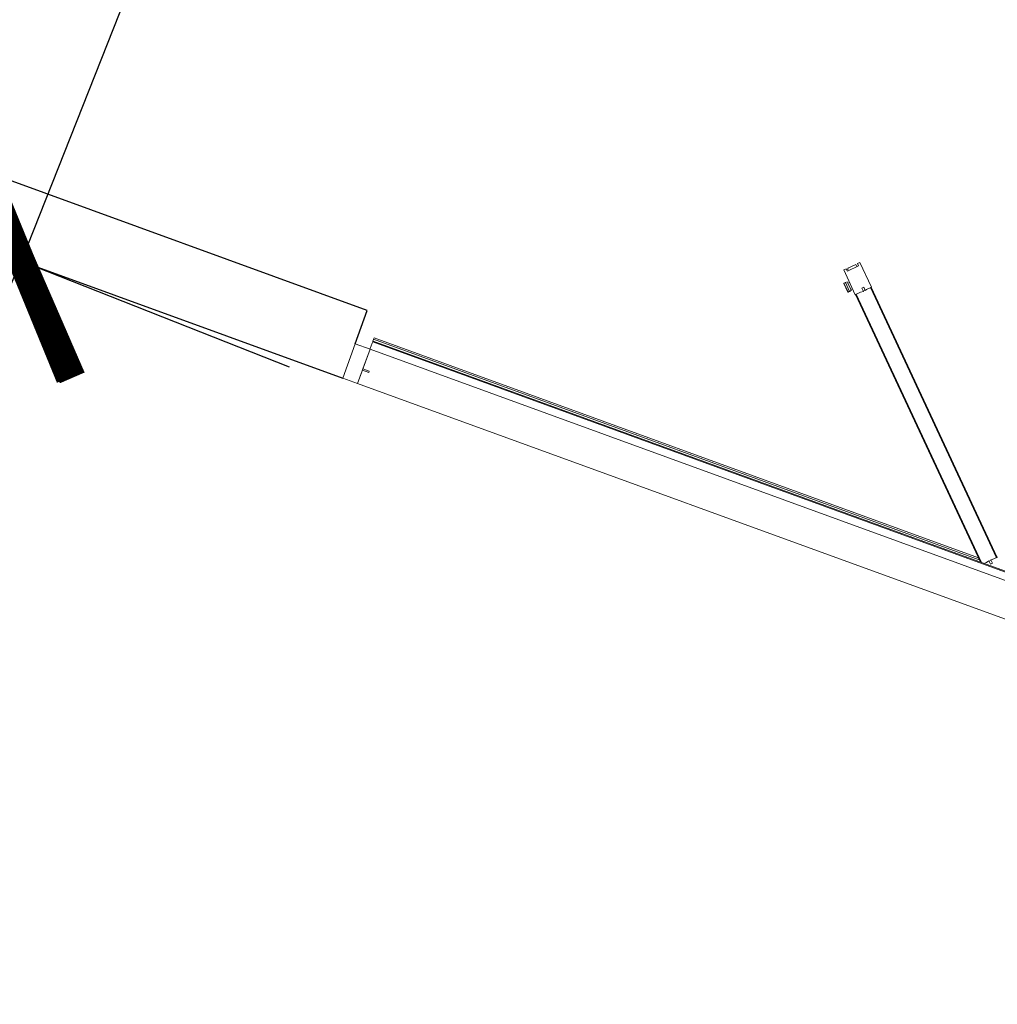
# Model space of a CAD drawing. Header units: inches. Extents: x 424 to 2043, y -237 to 445.
# Tile 139 of 256: x 539.92 to 542.64, y 71.81 to 74.54. Entities that reach past the tile are written whole.
import ezdxf

# ---------------------------------------------------------------- set-up
doc = ezdxf.new("R2010")
doc.units = ezdxf.units.IN
doc.header["$MEASUREMENT"] = 0
doc.layers.add('A-DOOR', color=31, linetype='Continuous', lineweight=9)
doc.layers.add('A-WALL', color=113, linetype='Continuous', lineweight=9)
doc.styles.get("Standard").update_dxf_attribs({"font": 'arial.ttf'})
doc.dimstyles.new('ISO-25', dxfattribs={"dimtxt": 1.2, "dimasz": 0.5, "dimexe": 0.8, "dimexo": 50, "dimtad": 1, "dimtoh": 1, "dimdec": 1, "dimdsep": 46, "dimtxsty": 'Standard', "dimblk": 'ARCHTICK', "dimcen": 2.5, "dimadec": 0, "dimazin": 0, "dimtfac": 1, "dimtdec": 1, "dimtmove": 0, "dimatfit": 3, "dimldrblk": 'ARCHTICK', "dimfxl": 1, "dimfxlon": 1, "dimarcsym": 0})

# ---------------------------------------------------------------- blocks, each defined once
blk = doc.blocks.new('5-panel_Bi-fold_external_door_10806 - Type 1-239875-زیرزمین')
at = {"layer": 'A-DOOR'}
for p, q in [((2.581, 0.1), (-2.331, 0.1)), ((2.581, 0.1), (2.581, -0.0016)), ((2.625, 0.1), (2.581, 0.1)), ((2.581, 0.1), (2.581, 0.0602)), ((2.625, -0.0016), (2.625, 0.1)), ((2.562, 0.0597), (2.562, 0.057)), ((2.581, 0.0602), (2.5625, 0.0602)), ((2.5625, 0.0565), (2.581, 0.0565)), ((2.581, 0.0565), (2.581, -0.0016)), ((2.581, -0.0016), (-2.331, -0.0016)), ((-2.331, -0.0237), (2.581, -0.0237)), ((-2.331, -0.0259), (2.581, -0.0259)), ((0.7664, -0.0311), (0.772, -0.0255)), ((0.7797, -0.0255), (1.3622, -0.608)), ((0.7825, -0.0255), (1.3636, -0.6066)), ((2.581, -0.0016), (2.581, -0.0038)), ((2.581, -0.0016), (2.625, -0.0016)), ((2.581, -0.0038), (2.581, -0.0193)), ((2.581, -0.0193), (2.581, -0.0237)), ((2.581, -0.0237), (2.581, -0.0243)), ((2.581, -0.0243), (2.581, -0.0255)), ((2.581, -0.0255), (2.581, -0.0259)), ((2.581, -0.0255), (2.581, -0.0301)), ((0.7426, -0.0549), (0.7538, -0.0437)), ((0.7433, -0.0542), (0.7447, -0.0528)), ((0.7433, -0.0542), (1.3297, -0.6405)), ((0.7447, -0.0528), (1.3311, -0.6391)), ((0.7502, -0.0346), (0.7545, -0.0303)), ((0.7573, -0.0417), (0.7502, -0.0346)), ((0.7538, -0.0437), (0.7573, -0.0417)), ((0.7545, -0.0303), (0.7618, -0.0377)), ((0.7566, -0.0409), (0.7608, -0.0367)), ((0.7618, -0.0377), (0.7664, -0.0311)), ((2.581, -0.0311), (0.7881, -0.0311)), ((0.7921, -0.0351), (2.581, -0.0351)), ((2.581, -0.0301), (2.581, -0.0311)), ((2.581, -0.0311), (2.581, -0.0351)), ((1.3401, -0.6301), (1.3289, -0.6412)), ((1.3422, -0.6265), (1.3401, -0.6301)), ((1.3493, -0.6336), (1.3422, -0.6265)), ((1.3472, -0.623), (1.3429, -0.6273)), ((1.3528, -0.6174), (1.3462, -0.622)), ((1.3462, -0.622), (1.3535, -0.6294)), ((1.3535, -0.6294), (1.3493, -0.6336)), ((1.3643, -0.6059), (1.3528, -0.6174)), ((1.3636, -0.6066), (1.3622, -0.608)), ((1.418, -0.6596), (1.3643, -0.6059)), ((1.381, -0.6155), (1.3775, -0.619)), ((1.3785, -0.6129), (1.3824, -0.609)), ((1.381, -0.6155), (1.3785, -0.6129)), ((1.381, -0.6155), (1.3943, -0.6288)), ((1.3824, -0.609), (1.3833, -0.6081)), ((1.3824, -0.609), (1.4015, -0.6281)), ((1.3833, -0.6081), (1.3855, -0.6059)), ((1.3855, -0.6059), (1.3861, -0.6053)), ((1.4046, -0.625), (1.3855, -0.6059)), ((1.4046, -0.625), (1.3855, -0.6059)), ((1.4052, -0.6244), (1.3861, -0.6053)), ((1.3907, -0.6323), (1.3943, -0.6288)), ((1.3976, -0.632), (1.3943, -0.6288)), ((1.4015, -0.6281), (1.3976, -0.632)), ((1.4024, -0.6272), (1.4015, -0.6281)), ((1.4046, -0.625), (1.4024, -0.6272)), ((1.4052, -0.6244), (1.4046, -0.625)), ((1.3289, -0.6412), (1.3827, -0.695)), ((1.3311, -0.6391), (1.3297, -0.6405)), ((1.3834, -0.6843), (1.4074, -0.6603)), ((1.3884, -0.6893), (1.3834, -0.6843)), ((1.3868, -0.681), (1.3912, -0.6854)), ((1.3912, -0.6854), (1.4085, -0.6681)), ((1.4069, -0.6665), (1.4103, -0.6631)), ((1.4085, -0.6681), (1.4069, -0.6665)), ((1.4074, -0.6603), (1.4124, -0.6653)), ((1.4124, -0.6653), (1.418, -0.6596)), ((1.3827, -0.695), (1.3884, -0.6893))]:
    blk.add_line(p, q, dxfattribs=at)
for centre, start, end in [((2.5625, 0.0597), 90, 180), ((2.5625, 0.057), 180, 270)]:
    blk.add_arc(centre, 0.0005, start, end, dxfattribs=at)
blk = doc.blocks.new('_ArchTick')
at = {"color": 0, "linetype": 'ByBlock', "const_width": 0.15}
blk.add_lwpolyline([(-0.5, -0.5), (0.5, 0.5)], dxfattribs=at)
blk = doc.blocks.new('*D1149')
at = {"color": 0, "lineweight": -2, "transparency": 16777216}
for p, q in [((511.049, 114.3686), (511.5497, 114.9925)), ((511.049, 114.3686), (561.8855, 73.5616)), ((561.8855, 73.5616), (562.3863, 74.1854))]:
    blk.add_line(p, q, dxfattribs=at)
at = {"layer": 'Defpoints', "color": 0, "transparency": 16777216}
for p in [(508.2425, 110.8724), (561.8855, 73.5616), (559.079, 70.0653)]:
    blk.add_point(p, dxfattribs=at)
at = {"color": 0, "lineweight": -2, "transparency": 16777216, "xscale": 0.5, "yscale": 0.5, "zscale": 0.5}
for p, rotation in [((511.049, 114.3686), 141.2456100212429), ((561.8855, 73.5616), 321.2456100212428)]:
    blk.add_blockref('_ArchTick', p, dxfattribs=dict(at, rotation=rotation))
at = {"color": 0, "transparency": 16777216, "insert": (537.242, 94.9303), "char_height": 1.2, "attachment_point": 5, "rotation": 321.2456}
blk.add_mtext('65.2', dxfattribs=at)
blk = doc.blocks.new('*D1166')
at = {"color": 0, "lineweight": -2, "transparency": 16777216}
for p, q in [((539.9252, 73.8761), (539.1872, 74.1849)), ((538.7499, 71.0669), (539.9252, 73.8761)), ((538.7499, 71.0669), (538.0119, 71.3756))]:
    blk.add_line(p, q, dxfattribs=at)
at = {"layer": 'Defpoints', "color": 0, "transparency": 16777216}
for p in [(539.9252, 73.8761), (539.9788, 73.8537), (538.8036, 71.0444)]:
    blk.add_point(p, dxfattribs=at)
at = {"color": 0, "lineweight": -2, "transparency": 16777216, "xscale": 0.5, "yscale": 0.5, "zscale": 0.5}
for p, rotation in [((539.9252, 73.8761), 67.29787257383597), ((538.7499, 71.0669), 247.2978725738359)]:
    blk.add_blockref('_ArchTick', p, dxfattribs=dict(at, rotation=rotation))
at = {"color": 0, "transparency": 16777216, "insert": (538.1954, 72.9493), "char_height": 1.2, "attachment_point": 5, "rotation": 67.2979}
blk.add_mtext('3', dxfattribs=at)
blk = doc.blocks.new('*D1167')
at = {"color": 0, "lineweight": -2, "transparency": 16777216}
for p, q in [((539.9266, 73.8727), (543.313, 82.4645)), ((543.313, 82.4645), (544.0573, 82.1711)), ((539.9266, 73.8727), (540.6709, 73.5793))]:
    blk.add_line(p, q, dxfattribs=at)
at = {"layer": 'Defpoints', "color": 0, "transparency": 16777216}
for p in [(543.313, 82.4645), (543.313, 82.4645), (539.9266, 73.8727)]:
    blk.add_point(p, dxfattribs=at)
at = {"color": 0, "lineweight": -2, "transparency": 16777216, "xscale": 0.5, "yscale": 0.5, "zscale": 0.5}
for p, rotation in [((543.313, 82.4645), 68.48845989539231), ((539.9266, 73.8727), 248.4884598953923)]:
    blk.add_blockref('_ArchTick', p, dxfattribs=dict(at, rotation=rotation))
at = {"color": 0, "transparency": 16777216, "insert": (540.4683, 78.6224), "char_height": 1.2, "attachment_point": 5, "rotation": 68.4885}
blk.add_mtext('9.2', dxfattribs=at)

msp = doc.modelspace()

# ---------------------------------------------------------------- linework, layer by layer
at = {"layer": 'A-WALL', "lineweight": 25}
for p, q in [((540.8882, 73.7355), (538.8008, 74.4953)), ((538.7258, 74.3097), (540.8198, 73.5476)), ((540.8545, 73.6431), (540.8882, 73.7355))]:
    msp.add_line(p, q, dxfattribs=at)

# ---------------------------------------------------------------- block references
at = {"layer": 'A-DOOR', "rotation": 159.999999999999}
msp.add_blockref('5-panel_Bi-fold_external_door_10806 - Type 1-239875-زیرزمین', (543.3207, 72.7438), dxfattribs=at)

# ---------------------------------------------------------------- texts
at = {"insert": (534.5876, 74.9627), "char_height": 1.184291, "attachment_point": 1}
msp.add_mtext_dynamic_manual_height_columns('{\\fArial|b0|i0|c178|p34;انبار}', width=3.503289, gutter_width=12.5, heights=[0], dxfattribs=at)

# ---------------------------------------------------------------- dimensions: what is measured, and where the dimension line sits
for p1, p2, distance, picture, middle in [((508.2425, 110.8724), (559.079, 70.0653), 4.4833, '*D1149', (537.242, 94.9303)), ((539.9266, 73.8727), (543.313, 82.4645), 0, '*D1167', (540.4683, 78.6224)), ((538.8036, 71.0444), (539.9788, 73.8537), 0.0582, '*D1166', (538.1954, 72.9493))]:
    dim = msp.add_aligned_dim(p1=p1, p2=p2, distance=distance, dimstyle='ISO-25')
    dim.commit()
    dim.dimension.update_dxf_attribs({"geometry": picture, "text_midpoint": middle})

doc.saveas('drawing.dxf')
